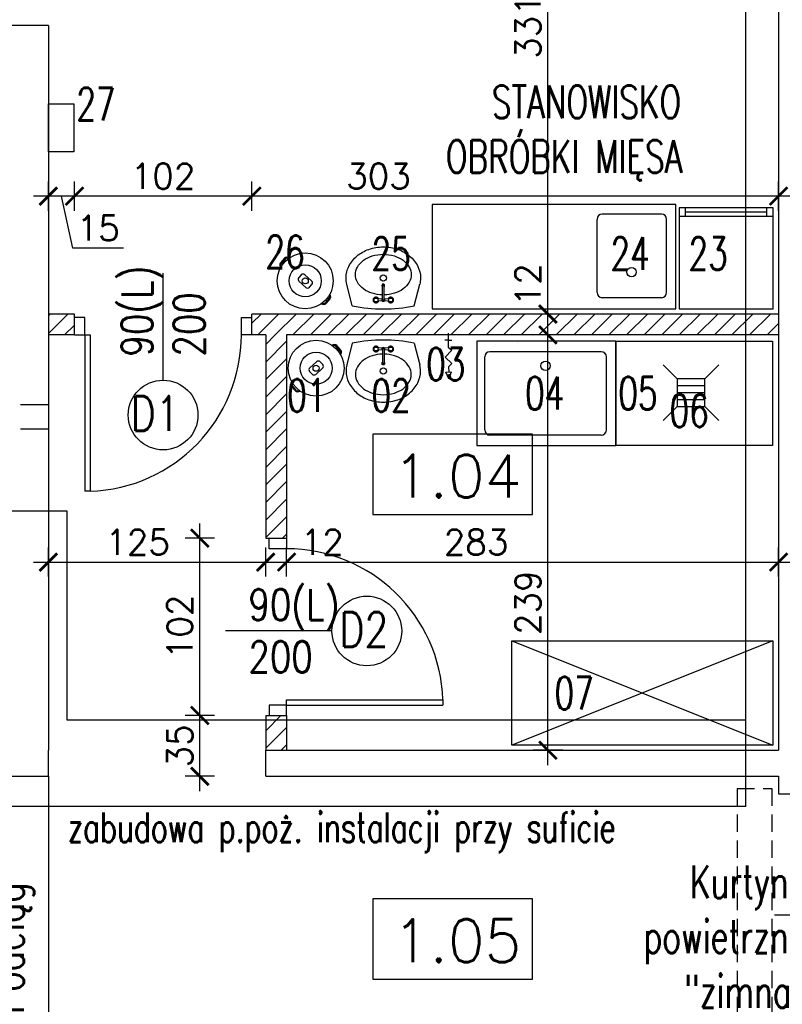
# Model space of a CAD drawing. Header units: millimetres. Extents: x 31969 to 285678, y -69766 to -5517.
# Tile 28 of 37: x 143105 to 143543, y -10332 to -9766. Entities that reach past the tile are written whole.
import ezdxf
from ezdxf.enums import TextEntityAlignment as Align
from ezdxf.lldxf.tags import DXFTag

# ---------------------------------------------------------------- set-up
doc = ezdxf.new("R2010")
doc.units = ezdxf.units.MM
doc.linetypes.add('HIDDEN', pattern=[0.375, 0.25, -0.125])
doc.linetypes.add('KRE_16_8', pattern=[24, 16, -8])
for name, color, linetype in [('a-biblioteka', 251, 'Continuous'), ('a-opis 1', 3, 'Continuous'), ('a-opis 3', 15, 'Continuous'), ('a-opis stolarki 1', 3, 'Continuous'), ('a-opis stolarki 2', 1, 'Continuous'), ('a-opis technologii 2', 12, 'Continuous'), ('a-przekrój 2', 251, 'Continuous'), ('a-przerywana', 250, 'HIDDEN'), ('a-stolarka drzwiowa', 3, 'Continuous'), ('a-stolarka okienna', 3, 'Continuous'), ('a-wentylacja', 3, 'Continuous'), ('a-wymiary', 11, 'Continuous'), ('a-wyposażenie', 84, 'Continuous'), ('a-ściany działowe projektowane', 5, 'Continuous'), ('a-ściany istniejące murowane', 6, 'Continuous')]:
    doc.layers.add(name, color=color, linetype=linetype)
doc.styles.add('MAREK', font='simplex.shx')
doc.styles.add('RS01507', font='romans.shx', dxfattribs={"width": 0.7, "height": 0.15})
doc.styles.add('WYMIAR', font='romans.shx', dxfattribs={"width": 0.8})
tags = doc.linetypes.add('DASHED', pattern=[0.75, 0.5, -0.25]).pattern_tags.tags
tags[6:7] = [DXFTag(74, 4), DXFTag(75, 0), DXFTag(340, '0'), DXFTag(46, 1.0), DXFTag(50, 0.0), DXFTag(44, 0.0), DXFTag(45, 0.0)]
tags[4:5] = [DXFTag(74, 4), DXFTag(75, 0), DXFTag(340, '0'), DXFTag(46, 1.0), DXFTag(50, 0.0), DXFTag(44, 0.0), DXFTag(45, 0.0)]
doc.dimstyles.new('MAREK', dxfattribs={"dimscale": 0.85, "dimtxt": 17, "dimasz": 12, "dimexe": 10, "dimexo": 0.625, "dimgap": 5, "dimtad": 1, "dimdec": 1, "dimdsep": 46, "dimtxsty": 'MAREK', "dimblk1": 'ARCHTICK', "dimblk2": 'ARCHTICK', "dimsah": 1, "dimcen": 2.5, "dimdle": 10, "dimadec": 0, "dimazin": 0, "dimtfac": 1, "dimtdec": 1, "dimtmove": 1, "dimatfit": 3, "dimldrblk": 'ARCHTICK', "dimfxl": 0, "dimtolj": 1, "dimtzin": 0, "dimarcsym": 0})

# ---------------------------------------------------------------- blocks, each defined once
blk = doc.blocks.new('A$C42BE72CD')
at = {"layer": 'a-stolarka drzwiowa'}
for p, q in [((6, 99.95), (0, 99.95)), ((6, 89.95), (6, 99.95)), ((96, 89.95), (96, 99.95)), ((96, 99.95), (102, 99.95)), ((0, 89.95), (6, 89.95)), ((6, 89.95), (9, 89.95)), ((6, 89.95), (6, 0)), ((9, 89.95), (9, 0)), ((102, 89.95), (96, 89.95)), ((9, 0), (6, 0))]:
    blk.add_line(p, q, dxfattribs=at)
at = {"layer": 'a-stolarka drzwiowa', "linetype": 'DASHED', "lineweight": 25, "ltscale": 20}
blk.add_arc((6, 89.95), 90, 271.9102, 0, dxfattribs=at)
blk = doc.blocks.new('_ARCHTICK')
at = {"color": 0, "linetype": 'ByBlock', "const_width": 0.15}
blk.add_lwpolyline([(-0.5, -0.5), (0.5, 0.5)], dxfattribs=at)
blk = doc.blocks.new('*D1393')
at = {"layer": 'a-wymiary', "color": 0, "lineweight": -2, "ltscale": 100}
for p, q in [((143408.4, -10194.6), (143408.4, -9938.6)), ((143416.9, -9947.1), (143399.9, -9947.1)), ((143416.9, -10186.1), (143399.9, -10186.1))]:
    blk.add_line(p, q, dxfattribs=at)
at = {"layer": 'DEFPOINTS', "color": 0}
for p in [(143408.4, -9947.1), (143418.81, -9947.1), (143418.81, -10186.1)]:
    blk.add_point(p, dxfattribs=at)
at = {"layer": 'a-wymiary', "color": 0, "linetype": 'ByBlock', "lineweight": -2, "xscale": 10.2, "yscale": 10.2, "zscale": 10.2}
for p, rotation in [((143408.4, -9947.1), 90), ((143408.4, -10186.1), 270)]:
    blk.add_blockref('_ARCHTICK', p, dxfattribs=dict(at, rotation=rotation))
at = {"layer": 'a-wymiary', "color": 0, "ltscale": 100, "insert": (143396.92, -10101.17), "char_height": 14.45, "attachment_point": 5, "rotation": 90, "style": 'MAREK'}
blk.add_mtext('\\A1;239', dxfattribs=at)
blk = doc.blocks.new('*D1394')
at = {"layer": 'a-wymiary', "color": 0, "lineweight": -2, "ltscale": 100}
for p, q in [((143408.4, -9955.6), (143408.4, -9926.6)), ((143416.9, -9935.1), (143399.9, -9935.1)), ((143416.9, -9947.1), (143399.9, -9947.1))]:
    blk.add_line(p, q, dxfattribs=at)
at = {"layer": 'DEFPOINTS', "color": 0}
for p in [(143408.4, -9935.1), (143417.88, -9935.1), (143418.81, -9947.1)]:
    blk.add_point(p, dxfattribs=at)
at = {"layer": 'a-wymiary', "color": 0, "linetype": 'ByBlock', "lineweight": -2, "xscale": 10.2, "yscale": 10.2, "zscale": 10.2}
for p, rotation in [((143408.4, -9935.1), 90), ((143408.4, -9947.1), 270)]:
    blk.add_blockref('_ARCHTICK', p, dxfattribs=dict(at, rotation=rotation))
at = {"layer": 'a-wymiary', "color": 0, "ltscale": 100, "insert": (143396.92, -9918.15), "char_height": 14.45, "attachment_point": 5, "rotation": 90, "style": 'MAREK'}
blk.add_mtext('\\A1;12', dxfattribs=at)
blk = doc.blocks.new('*D1395')
at = {"layer": 'a-wymiary', "color": 0, "lineweight": -2, "ltscale": 100}
for p, q in [((143408.4, -9943.6), (143408.4, -9595.6)), ((143416.9, -9604.1), (143399.9, -9604.1)), ((143416.9, -9935.1), (143399.9, -9935.1))]:
    blk.add_line(p, q, dxfattribs=at)
at = {"layer": 'DEFPOINTS', "color": 0}
for p in [(143408.4, -9604.1), (143417.88, -9604.1), (143417.88, -9935.1)]:
    blk.add_point(p, dxfattribs=at)
at = {"layer": 'a-wymiary', "color": 0, "linetype": 'ByBlock', "lineweight": -2, "xscale": 10.2, "yscale": 10.2, "zscale": 10.2}
for p, rotation in [((143408.4, -9604.1), 90), ((143408.4, -9935.1), 270)]:
    blk.add_blockref('_ARCHTICK', p, dxfattribs=dict(at, rotation=rotation))
at = {"layer": 'a-wymiary', "color": 0, "ltscale": 100, "insert": (143396.92, -9769.6), "char_height": 14.45, "attachment_point": 5, "rotation": 90, "style": 'MAREK'}
blk.add_mtext('\\A1;331', dxfattribs=at)
blk = doc.blocks.new('*D1396')
at = {"layer": 'a-wymiary', "color": 0, "lineweight": -2, "ltscale": 100}
for p, q in [((143238.07, -9875.72), (143238.07, -9858.72)), ((143541.07, -9875.72), (143541.07, -9858.72)), ((143549.57, -9867.22), (143229.57, -9867.22))]:
    blk.add_line(p, q, dxfattribs=at)
at = {"layer": 'DEFPOINTS', "color": 0}
for p in [(143238.07, -9867.22), (143541.07, -9918.25), (143238.07, -9935.4)]:
    blk.add_point(p, dxfattribs=at)
at = {"layer": 'a-wymiary', "color": 0, "linetype": 'ByBlock', "lineweight": -2, "xscale": 10.2, "yscale": 10.2, "zscale": 10.2, "rotation": 180}
blk.add_blockref('_ARCHTICK', (143238.07, -9867.22), dxfattribs=at)
at = {"layer": 'a-wymiary', "color": 0, "linetype": 'ByBlock', "lineweight": -2, "xscale": 10.2, "yscale": 10.2, "zscale": 10.2}
blk.add_blockref('_ARCHTICK', (143541.07, -9867.22), dxfattribs=at)
at = {"layer": 'a-wymiary', "color": 0, "ltscale": 100, "insert": (143310.97, -9855.74), "char_height": 14.45, "attachment_point": 5, "style": 'MAREK'}
blk.add_mtext('\\A1;303', dxfattribs=at)
blk = doc.blocks.new('*D1397')
at = {"layer": 'a-wymiary', "color": 0, "lineweight": -2, "ltscale": 100}
for p, q in [((143136.07, -9875.72), (143136.07, -9858.72)), ((143238.07, -9875.72), (143238.07, -9858.72)), ((143246.57, -9867.22), (143127.57, -9867.22))]:
    blk.add_line(p, q, dxfattribs=at)
at = {"layer": 'DEFPOINTS', "color": 0}
for p in [(143136.07, -9867.22), (143136.07, -9935.4), (143238.07, -9935.4)]:
    blk.add_point(p, dxfattribs=at)
at = {"layer": 'a-wymiary', "color": 0, "linetype": 'ByBlock', "lineweight": -2, "xscale": 10.2, "yscale": 10.2, "zscale": 10.2, "rotation": 180}
blk.add_blockref('_ARCHTICK', (143136.07, -9867.22), dxfattribs=at)
at = {"layer": 'a-wymiary', "color": 0, "linetype": 'ByBlock', "lineweight": -2, "xscale": 10.2, "yscale": 10.2, "zscale": 10.2}
blk.add_blockref('_ARCHTICK', (143238.07, -9867.22), dxfattribs=at)
at = {"layer": 'a-wymiary', "color": 0, "ltscale": 100, "insert": (143187.07, -9855.74), "char_height": 14.45, "attachment_point": 5, "style": 'MAREK'}
blk.add_mtext('\\A1;102', dxfattribs=at)
blk = doc.blocks.new('*D1398')
at = {"layer": 'a-wymiary', "color": 0, "lineweight": -2, "ltscale": 100}
for p, q in [((143121.07, -9875.72), (143121.07, -9858.72)), ((143136.07, -9875.72), (143136.07, -9858.72)), ((143144.57, -9867.22), (143112.57, -9867.22)), ((143135.2, -9897.08), (143128.57, -9867.22)), ((143164.34, -9897.08), (143135.2, -9897.08))]:
    blk.add_line(p, q, dxfattribs=at)
at = {"layer": 'DEFPOINTS', "color": 0}
for p in [(143121.07, -9867.22), (143121.07, -9918.25), (143136.07, -9935.4)]:
    blk.add_point(p, dxfattribs=at)
at = {"layer": 'a-wymiary', "color": 0, "linetype": 'ByBlock', "lineweight": -2, "xscale": 10.2, "yscale": 10.2, "zscale": 10.2, "rotation": 180}
blk.add_blockref('_ARCHTICK', (143121.07, -9867.22), dxfattribs=at)
at = {"layer": 'a-wymiary', "color": 0, "linetype": 'ByBlock', "lineweight": -2, "xscale": 10.2, "yscale": 10.2, "zscale": 10.2}
blk.add_blockref('_ARCHTICK', (143136.07, -9867.22), dxfattribs=at)
at = {"layer": 'a-wymiary', "color": 0, "ltscale": 100, "insert": (143149.77, -9885.6), "char_height": 14.45, "attachment_point": 5, "style": 'MAREK'}
blk.add_mtext('\\A1;15', dxfattribs=at)
blk = doc.blocks.new('*D1422')
at = {"layer": 'a-wymiary', "color": 0, "lineweight": -2, "ltscale": 100}
for p, q in [((143121.07, -10086.02), (143121.07, -10069.36)), ((143246.07, -10086.02), (143246.07, -10069.36)), ((143112.57, -10077.86), (143254.57, -10077.86))]:
    blk.add_line(p, q, dxfattribs=at)
at = {"layer": 'DEFPOINTS', "color": 0}
for p in [(143246.07, -10077.86), (143121.07, -10086.55), (143246.07, -10086.55)]:
    blk.add_point(p, dxfattribs=at)
at = {"layer": 'a-wymiary', "color": 0, "linetype": 'ByBlock', "lineweight": -2, "xscale": 10.2, "yscale": 10.2, "zscale": 10.2, "rotation": 180}
blk.add_blockref('_ARCHTICK', (143121.07, -10077.86), dxfattribs=at)
at = {"layer": 'a-wymiary', "color": 0, "linetype": 'ByBlock', "lineweight": -2, "xscale": 10.2, "yscale": 10.2, "zscale": 10.2}
blk.add_blockref('_ARCHTICK', (143246.07, -10077.86), dxfattribs=at)
at = {"layer": 'a-wymiary', "color": 0, "ltscale": 100, "insert": (143172.4, -10066.38), "char_height": 14.45, "attachment_point": 5, "style": 'MAREK'}
blk.add_mtext('\\A1;125', dxfattribs=at)
blk = doc.blocks.new('*D1423')
at = {"layer": 'a-wymiary', "color": 0, "lineweight": -2, "ltscale": 100}
for p, q in [((143258.07, -10086.02), (143258.07, -10069.36)), ((143541.07, -10086.02), (143541.07, -10069.36)), ((143249.57, -10077.86), (143549.57, -10077.86))]:
    blk.add_line(p, q, dxfattribs=at)
at = {"layer": 'DEFPOINTS', "color": 0}
for p in [(143541.07, -10077.86), (143258.07, -10086.55), (143541.07, -10086.55)]:
    blk.add_point(p, dxfattribs=at)
at = {"layer": 'a-wymiary', "color": 0, "linetype": 'ByBlock', "lineweight": -2, "xscale": 10.2, "yscale": 10.2, "zscale": 10.2, "rotation": 180}
blk.add_blockref('_ARCHTICK', (143258.07, -10077.86), dxfattribs=at)
at = {"layer": 'a-wymiary', "color": 0, "linetype": 'ByBlock', "lineweight": -2, "xscale": 10.2, "yscale": 10.2, "zscale": 10.2}
blk.add_blockref('_ARCHTICK', (143541.07, -10077.86), dxfattribs=at)
at = {"layer": 'a-wymiary', "color": 0, "ltscale": 100, "insert": (143367.09, -10066.38), "char_height": 14.45, "attachment_point": 5, "style": 'MAREK'}
blk.add_mtext('\\A1;283', dxfattribs=at)
blk = doc.blocks.new('*D1424')
at = {"layer": 'a-wymiary', "color": 0, "lineweight": -2, "ltscale": 100}
for p, q in [((143246.07, -10086.02), (143246.07, -10069.36)), ((143258.07, -10086.02), (143258.07, -10069.36)), ((143237.57, -10077.86), (143266.57, -10077.86))]:
    blk.add_line(p, q, dxfattribs=at)
at = {"layer": 'DEFPOINTS', "color": 0}
for p in [(143258.07, -10077.86), (143246.07, -10086.55), (143258.07, -10086.55)]:
    blk.add_point(p, dxfattribs=at)
at = {"layer": 'a-wymiary', "color": 0, "linetype": 'ByBlock', "lineweight": -2, "xscale": 10.2, "yscale": 10.2, "zscale": 10.2, "rotation": 180}
blk.add_blockref('_ARCHTICK', (143246.07, -10077.86), dxfattribs=at)
at = {"layer": 'a-wymiary', "color": 0, "linetype": 'ByBlock', "lineweight": -2, "xscale": 10.2, "yscale": 10.2, "zscale": 10.2}
blk.add_blockref('_ARCHTICK', (143258.07, -10077.86), dxfattribs=at)
at = {"layer": 'a-wymiary', "color": 0, "ltscale": 100, "insert": (143278.57, -10066.38), "char_height": 14.45, "attachment_point": 5, "style": 'MAREK'}
blk.add_mtext('\\A1;12', dxfattribs=at)
blk = doc.blocks.new('*D1457')
at = {"layer": 'a-wymiary', "color": 0, "lineweight": -2, "ltscale": 100}
for p, q in [((143208.17, -10209.6), (143208.17, -10157.6)), ((143216.67, -10166.1), (143199.67, -10166.1)), ((143216.67, -10201.1), (143199.67, -10201.1))]:
    blk.add_line(p, q, dxfattribs=at)
at = {"layer": 'DEFPOINTS', "color": 0}
for p in [(143208.17, -10166.1), (143246.07, -10166.1), (143246.07, -10201.1)]:
    blk.add_point(p, dxfattribs=at)
at = {"layer": 'a-wymiary', "color": 0, "linetype": 'ByBlock', "lineweight": -2, "xscale": 10.2, "yscale": 10.2, "zscale": 10.2}
for p, rotation in [((143208.17, -10166.1), 90), ((143208.17, -10201.1), 270)]:
    blk.add_blockref('_ARCHTICK', p, dxfattribs=dict(at, rotation=rotation))
at = {"layer": 'a-wymiary', "color": 0, "ltscale": 100, "insert": (143196.7, -10183.6), "char_height": 14.45, "attachment_point": 5, "rotation": 90, "style": 'MAREK'}
blk.add_mtext('\\A1;35', dxfattribs=at)
blk = doc.blocks.new('*D1458')
at = {"layer": 'a-wymiary', "color": 0, "lineweight": -2, "ltscale": 100}
for p, q in [((143208.17, -10174.6), (143208.17, -10055.6)), ((143216.67, -10064.1), (143199.67, -10064.1)), ((143216.67, -10166.1), (143199.67, -10166.1))]:
    blk.add_line(p, q, dxfattribs=at)
at = {"layer": 'DEFPOINTS', "color": 0}
for p in [(143208.17, -10064.1), (143246.07, -10064.1), (143246.07, -10166.1)]:
    blk.add_point(p, dxfattribs=at)
at = {"layer": 'a-wymiary', "color": 0, "linetype": 'ByBlock', "lineweight": -2, "xscale": 10.2, "yscale": 10.2, "zscale": 10.2}
for p, rotation in [((143208.17, -10064.1), 90), ((143208.17, -10166.1), 270)]:
    blk.add_blockref('_ARCHTICK', p, dxfattribs=dict(at, rotation=rotation))
at = {"layer": 'a-wymiary', "color": 0, "ltscale": 100, "insert": (143196.7, -10115.1), "char_height": 14.45, "attachment_point": 5, "rotation": 90, "style": 'MAREK'}
blk.add_mtext('\\A1;102', dxfattribs=at)

msp = doc.modelspace()

# ---------------------------------------------------------------- hatches: boundary and pattern name
at = {"layer": 'a-przekrój 2', "ltscale": 0.1}
h = msp.add_hatch(dxfattribs=at)
h.set_pattern_fill('LINE', color=256, scale=2.25, angle=45)
h.paths.add_polyline_path([(143541.07, -9935.1), (143522.33, -9935.1), (143522.33, -9947.1), (143541.07, -9947.1)])
h.paths.add_polyline_path([(143522.33, -9935.1), (143441.07, -9935.1), (143441.07, -9947.1), (143522.33, -9947.1)])
h.paths.add_polyline_path([(143433.07, -9941.1), (143349.07, -9941.1), (143349.07, -9947.1), (143433.07, -9947.1)])
h.paths.add_polyline_path([(143433.07, -9935.1), (143349.07, -9935.1), (143349.07, -9941.1), (143433.07, -9941.1)])
h.paths.add_polyline_path([(143441.07, -9935.1), (143433.07, -9935.1), (143433.07, -9947.1), (143441.07, -9947.1)])
h.paths.add_polyline_path([(143349.07, -9935.1), (143341.07, -9935.1), (143341.07, -9947.1), (143349.07, -9947.1)])
h.paths.add_polyline_path([(143341.07, -9935.1), (143238.07, -9935.1), (143238.07, -9947.1), (143341.07, -9947.1)])
h.paths.add_polyline_path([(143136.07, -9935.1), (143121.07, -9935.1), (143121.07, -9947.1), (143136.07, -9947.1)])
h = msp.add_hatch(dxfattribs=at)
h.set_pattern_fill('LINE', color=256, scale=2.25, angle=45)
h.paths.add_polyline_path([(143258.07, -9947.1), (143246.07, -9947.1), (143246.07, -10064.1), (143258.07, -10064.1)])
h.paths.add_polyline_path([(143258.07, -10168.61), (143246.07, -10168.61), (143246.07, -10186.1), (143258.07, -10186.1)])
h.paths.add_polyline_path([(143258.07, -10166.1), (143246.07, -10166.1), (143246.07, -10168.61), (143258.07, -10168.61)])

# ---------------------------------------------------------------- linework, layer by layer
at = {"layer": 'a-biblioteka', "linetype": 'DASHED', "lineweight": 25, "ltscale": 20}
msp.add_line((143121.07, -10201.1), (143121.07, -10360.1), dxfattribs=at)
at = {"layer": 'a-opis 3'}
for points in [[(143399.61, -10004.19), (143307.69, -10004.19), (143307.69, -10050.42), (143399.61, -10050.42)], [(143399.61, -10271.54), (143307.69, -10271.54), (143307.69, -10317.78), (143399.61, -10317.78)]]:
    msp.add_lwpolyline(points, close=True, dxfattribs=at)
at = {"layer": 'a-opis stolarki 1'}
for p, q in [((143187.07, -9973.14), (143187.07, -9911.48)), ((143284.21, -10117.47), (143222.92, -10117.47)), ((143606.5, -10281.1), (143538.75, -10281.1))]:
    msp.add_line(p, q, dxfattribs=at)
at = {"layer": 'a-opis stolarki 2'}
for centre in [(143187.07, -9993.18), (143304.25, -10117.47)]:
    msp.add_circle(centre, 20.05, dxfattribs=at)
at = {"layer": 'a-przerywana', "color": 3, "ltscale": 40}
for p, q in [((143517.29, -10208.1), (143517.29, -10354.1)), ((143517.29, -10208.1), (143537.29, -10208.1)), ((143537.29, -10208.1), (143537.29, -10354.1))]:
    msp.add_line(p, q, dxfattribs=at)
at = {"layer": 'a-stolarka okienna', "linetype": 'DASHED', "lineweight": 25, "ltscale": 40}
for p, q in [((143522.33, -10218.55), (143522.33, -9666.47)), ((143077.07, -10048.38), (143131.74, -10048.38)), ((143131.74, -10048.38), (143131.74, -10168.61)), ((143131.74, -10168.61), (143522.33, -10168.61)), ((143522.33, -10218.55), (140656.09, -10218.55))]:
    msp.add_line(p, q, dxfattribs=at)
at = {"layer": 'a-wentylacja', "linetype": 'KRE_16_8'}
for p, q in [((143121.07, -9987.38), (143104.58, -9987.38)), ((143121.07, -10001.38), (143104.58, -10001.38))]:
    msp.add_line(p, q, dxfattribs=at)
at = {"layer": 'a-wyposażenie'}
for p, q in [((143483.96, -9874), (143483.96, -9932.07)), ((143537.96, -9874), (143483.96, -9874)), ((143487.59, -9879), (143487.59, -9874)), ((143534.33, -9876.5), (143487.59, -9876.5)), ((143534.33, -9879), (143534.33, -9874)), ((143537.96, -9932.07), (143537.96, -9874)), ((143436.65, -9922.66), (143436.65, -9880.57)), ((143473.65, -9877.57), (143439.65, -9877.57)), ((143476.65, -9922.66), (143476.65, -9880.57)), ((143537.96, -9879), (143483.96, -9879)), ((143256.94, -9902.95), (143254.64, -9905.51)), ((143257.4, -9903.36), (143255.09, -9905.92)), ((143266.51, -9912.54), (143265.09, -9914.11)), ((143265.2, -9916.2), (143269.1, -9919.71)), ((143272.5, -9915.94), (143268.6, -9912.43)), ((143271.19, -9919.6), (143272.61, -9918.03)), ((143295.89, -9930.34), (143292.77, -9917.93)), ((143313.02, -9919), (143313.02, -9918.51)), ((143313.25, -9926.98), (143313.25, -9919)), ((143314.2, -9926.98), (143314.2, -9919)), ((143314.43, -9919), (143314.43, -9918.51)), ((143331.56, -9930.34), (143334.68, -9917.93)), ((143282.56, -9926), (143280.25, -9928.56)), ((143283.01, -9926.41), (143280.7, -9928.97)), ((143313.25, -9926.29), (143310.52, -9926.49)), ((143313.25, -9927.68), (143310.52, -9927.47)), ((143316.93, -9926.49), (143314.2, -9926.29)), ((143316.93, -9927.47), (143314.2, -9927.68)), ((143473.65, -9925.66), (143439.65, -9925.66)), ((143483.96, -9932.07), (143537.96, -9932.07)), ((143351.06, -9950.08), (143349.04, -9950.11)), ((143351, -9946.1), (143351.12, -9954.07)), ((143351.06, -9950.08), (143353.08, -9950.05)), ((143288.8, -9956.19), (143286.49, -9953.63)), ((143289.25, -9955.79), (143286.94, -9953.22)), ((143295.89, -9951.86), (143292.77, -9964.27)), ((143313.25, -9954.52), (143310.52, -9954.72)), ((143313.25, -9955.91), (143310.52, -9955.7)), ((143313.25, -9955.21), (143313.25, -9963.19)), ((143316.93, -9954.72), (143314.2, -9954.52)), ((143314.2, -9955.21), (143314.2, -9963.19)), ((143316.93, -9955.7), (143314.2, -9955.91)), ((143331.56, -9951.86), (143334.68, -9964.27)), ((143353.06, -9955.95), (143349.29, -9959.83)), ((143351.12, -9954.07), (143353.06, -9955.95)), ((143447.55, -9950.68), (143367.55, -9950.68)), ((143367.55, -9950.68), (143367.55, -10010.68)), ((143447.55, -9950.68), (143447.55, -10010.68)), ((143447.55, -10010.68), (143447.55, -9950.68)), ((143353.17, -9963.6), (143349.29, -9959.83)), ((143372.06, -10001.78), (143372.06, -9959.78)), ((143439.06, -9956.78), (143375.06, -9956.78)), ((143442.06, -10001.78), (143442.06, -9959.78)), ((143271.45, -9965.99), (143275.35, -9962.48)), ((143278.75, -9966.25), (143274.84, -9969.77)), ((143277.44, -9962.59), (143278.86, -9964.16)), ((143313.02, -9963.19), (143313.02, -9963.68)), ((143314.43, -9963.19), (143314.43, -9963.68)), ((143351.28, -9965.54), (143353.17, -9963.6)), ((143351.28, -9965.54), (143351.32, -9968.44)), ((143474.71, -9964.28), (143482.71, -9972.28)), ((143498.71, -9972.28), (143506.71, -9964.28)), ((143272.75, -9969.66), (143271.34, -9968.08)), ((143349.77, -9968.46), (143352.87, -9968.42)), ((143351.38, -9972.33), (143349.77, -9968.46)), ((143351.38, -9972.33), (143352.87, -9968.42)), ((143498.71, -9972.28), (143482.71, -9972.28)), ((143482.71, -9972.28), (143482.71, -9988.28)), ((143498.71, -9988.28), (143498.71, -9972.28)), ((143263.19, -9979.24), (143260.88, -9976.68)), ((143263.64, -9978.84), (143261.33, -9976.27)), ((143482.71, -9976.28), (143498.71, -9976.28)), ((143482.71, -9980.28), (143498.71, -9980.28)), ((143482.71, -9984.28), (143498.71, -9984.28)), ((143474.71, -9996.28), (143482.71, -9988.28)), ((143482.71, -9988.28), (143498.71, -9988.28)), ((143498.71, -9988.28), (143506.71, -9996.28)), ((143439.06, -10004.78), (143375.06, -10004.78)), ((143367.55, -10010.68), (143447.55, -10010.68)), ((143537.73, -10123.18), (143387.73, -10183.18)), ((143387.73, -10123.18), (143537.73, -10183.18))]:
    msp.add_line(p, q, dxfattribs=at)
for points in [[(143135.77, -9814.13), (143135.77, -9841.65), (143121.07, -9841.65), (143121.07, -9814.13)], [(143481.9, -9932.1), (143481.9, -9872.1), (143341.9, -9872.1), (143341.9, -9932.1)], [(143447.55, -9950.68), (143537.55, -9950.68), (143537.55, -10010.68), (143447.55, -10010.68)], [(143537.73, -10123.18), (143537.73, -10183.18), (143387.73, -10183.18), (143387.73, -10123.18)]]:
    msp.add_lwpolyline(points, close=True, dxfattribs=at)
for points in [[(143292.32, -9914.28, -0.115836), (143293.89, -9907.63, -0.104065), (143298.59, -9901.67, -0.09084), (143305.37, -9897.85, -0.083285), (143313.73, -9896.45, -0.083285), (143322.09, -9897.85, -0.09084), (143328.86, -9901.67, -0.104065), (143333.57, -9907.63, -0.115836), (143335.13, -9914.28, -0.061594), (143334.68, -9917.93, -0.104065)], [(143313.25, -9924.07, -0.067885), (143307.38, -9923.14, -0.084294), (143302.38, -9920.65, -0.106458), (143298.8, -9916.65, -0.130058), (143297.67, -9912.39, -0.130058), (143298.8, -9908.12, -0.106458), (143302.38, -9904.12, -0.084294), (143307.38, -9901.64, -0.073345), (143313.73, -9900.7, -0.073345), (143320.07, -9901.64, -0.084294), (143325.08, -9904.12, -0.106458), (143328.65, -9908.12, -0.130058), (143329.78, -9912.39, -0.130058), (143328.65, -9916.65, -0.106458), (143325.08, -9920.65, -0.084294), (143320.07, -9923.14, -0.067885), (143314.2, -9924.07, -0.067885)], [(143292.77, -9917.93, -0.061594), (143292.32, -9914.28, -0.115836)], [(143314.43, -9918.51, 0.104546), (143314.38, -9918.26, 0.100796), (143314.22, -9918.04, 0.095911), (143314, -9917.9, 0.09272), (143313.73, -9917.85, 0.09272), (143313.46, -9917.9, 0.095911), (143313.23, -9918.04, 0.100796), (143313.08, -9918.26, 0.104546), (143313.02, -9918.51, 0.104546)], [(143314.2, -9919.49, 0.009141), (143314.22, -9919.47, 0.100796), (143314.38, -9919.25, 0.104546), (143314.43, -9919, 0.104546), (143314.38, -9918.75, 0.100796), (143314.22, -9918.54, 0.095911), (143314, -9918.4, 0.09272), (143313.73, -9918.35, 0.09272), (143313.46, -9918.4, 0.095911), (143313.23, -9918.54, 0.100796), (143313.08, -9918.75, 0.104546), (143313.02, -9919, 0.104546), (143313.08, -9919.25, 0.100796), (143313.23, -9919.47, 0.009141), (143313.25, -9919.49, 0.09272)], [(143314.2, -9919, 0.104546), (143314.17, -9918.85, 0.100796), (143314.07, -9918.7, 0.095911), (143313.92, -9918.61, 0.09272), (143313.73, -9918.57, 0.09272), (143313.54, -9918.61, 0.095911), (143313.38, -9918.7, 0.100796), (143313.28, -9918.85, 0.104546), (143313.25, -9919, 0.104546)], [(143313.25, -9958.13, 0.067885), (143307.38, -9959.06, 0.084294), (143302.38, -9961.54, 0.106458), (143298.8, -9965.54, 0.130058), (143297.67, -9969.81, 0.130058), (143298.8, -9974.07, 0.106458), (143302.38, -9978.07, 0.084294), (143307.38, -9980.56, 0.073345), (143313.73, -9981.49, 0.073345), (143320.07, -9980.56, 0.084294), (143325.08, -9978.07, 0.106458), (143328.65, -9974.07, 0.130058), (143329.78, -9969.81, 0.130058), (143328.65, -9965.54, 0.106458), (143325.08, -9961.54, 0.084294), (143320.07, -9959.06, 0.067885), (143314.2, -9958.13, 0.067885)], [(143292.32, -9967.91, 0.115836), (143293.89, -9974.57, 0.104065), (143298.59, -9980.52, 0.09084), (143305.37, -9984.35, 0.083285), (143313.73, -9985.75, 0.083285), (143322.09, -9984.35, 0.09084), (143328.86, -9980.52, 0.104065), (143333.57, -9974.57, 0.115836), (143335.13, -9967.91, 0.061594), (143334.68, -9964.27, 0.104065)], [(143292.77, -9964.27, 0.061594), (143292.32, -9967.91, 0.115836)], [(143314.2, -9962.71, -0.009141), (143314.22, -9962.72, -0.100796), (143314.38, -9962.94, -0.104546), (143314.43, -9963.19, -0.104546), (143314.38, -9963.44, -0.100796), (143314.22, -9963.65, -0.095911), (143314, -9963.8, -0.09272), (143313.73, -9963.85, -0.09272), (143313.46, -9963.8, -0.095911), (143313.23, -9963.65, -0.100796), (143313.08, -9963.44, -0.104546), (143313.02, -9963.19, -0.104546), (143313.08, -9962.94, -0.100796), (143313.23, -9962.72, -0.009141), (143313.25, -9962.71, -0.09272)], [(143314.43, -9963.68, -0.104546), (143314.38, -9963.93, -0.100796), (143314.22, -9964.15, -0.095911), (143314, -9964.29, -0.09272), (143313.73, -9964.34, -0.09272), (143313.46, -9964.29, -0.095911), (143313.23, -9964.15, -0.100796), (143313.08, -9963.93, -0.104546), (143313.02, -9963.68, -0.104546)], [(143314.2, -9963.19, -0.104546), (143314.17, -9963.35, -0.100796), (143314.07, -9963.49, -0.095911), (143313.92, -9963.59, -0.09272), (143313.73, -9963.62, -0.09272), (143313.54, -9963.59, -0.095911), (143313.38, -9963.49, -0.100796), (143313.28, -9963.35, -0.104546), (143313.25, -9963.19, -0.104546)]]:
    msp.add_lwpolyline(points, format="xyb", dxfattribs=at)
for centre, radius in [((143268.82, -9915.96), 16.08), ((143268.82, -9915.96), 9.22), ((143456.51, -9910.9), 2.7), ((143268.82, -9915.96), 1.76), ((143313.73, -9914.32), 1.78), ((143309.51, -9926.98), 1.12), ((143317.94, -9926.98), 1.12), ((143275.07, -9966.23), 16.08), ((143309.51, -9955.21), 1.12), ((143317.94, -9955.21), 1.12), ((143275.07, -9966.23), 9.22), ((143275.07, -9966.23), 1.76), ((143313.73, -9967.88), 1.78), ((143407.06, -9964.8), 2.7)]:
    msp.add_circle(centre, radius, dxfattribs=at)
for centre, radius, start, end in [((143439.65, -9880.57), 3, 90, 180), ((143473.65, -9880.57), 3, 0, 90), ((143258.32, -9904.26), 1.9, 49.3694, 136.4114), ((143258.5, -9904.35), 1.48, 60.4806, 138.0125), ((143256.08, -9906.74), 1.9, 139.6136, 226.6556), ((143256.19, -9906.91), 1.48, 138.0125, 215.5444), ((143266.19, -9915.1), 1.48, 138.0125, 228.0125), ((143267.61, -9913.53), 1.48, 48.0125, 138.0125), ((143271.51, -9917.04), 1.48, 318.0125, 48.0125), ((143270.09, -9918.61), 1.48, 228.0125, 318.0125), ((143281.46, -9925.01), 1.48, 318.0125, 35.5444), ((143281.56, -9925.18), 1.9, 319.6136, 46.6556), ((143309.51, -9926.98), 1.69, 18.4795, 341.5205), ((143313.73, -9926.98), 0.843, 124.5181, 55.4819), ((143313.73, -9926.98), 0.478, 180, 0), ((143317.94, -9926.98), 1.69, 198.4795, 161.5205), ((143439.65, -9922.66), 3, 180, 270), ((143473.65, -9922.66), 3, 270, 0), ((143279.32, -9927.66), 1.9, 229.3694, 316.4114), ((143279.15, -9927.57), 1.48, 240.4806, 318.0125), ((143313.73, -9842.04), 90.08, 258.5788, 281.4212), ((143313.73, -10040.15), 90.08, 78.5788, 101.4212), ((143285.57, -9954.53), 1.9, 43.5886, 130.6306), ((143285.39, -9954.62), 1.48, 41.9875, 119.5194), ((143287.81, -9957.02), 1.9, 313.3444, 40.3864), ((143309.51, -9955.21), 1.69, 18.4795, 341.5205), ((143313.73, -9955.21), 0.843, 304.5181, 235.4819), ((143313.73, -9955.21), 0.478, 0, 180), ((143317.94, -9955.21), 1.69, 198.4795, 161.5205), ((143287.7, -9957.18), 1.48, 324.4556, 41.9875), ((143375.06, -9959.78), 3, 90, 180), ((143439.06, -9959.78), 3, 0, 90), ((143272.44, -9967.09), 1.48, 131.9875, 221.9875), ((143276.34, -9963.58), 1.48, 41.9875, 131.9875), ((143277.76, -9965.15), 1.48, 311.9875, 41.9875), ((143273.85, -9968.67), 1.48, 221.9875, 311.9875), ((143262.33, -9975.45), 1.9, 133.3444, 220.3864), ((143262.43, -9975.28), 1.48, 144.4556, 221.9875), ((143264.56, -9977.93), 1.9, 223.5886, 310.6306), ((143264.74, -9977.85), 1.48, 221.9875, 299.5194), ((143375.06, -10001.78), 3, 180, 270), ((143439.06, -10001.78), 3, 270, 0)]:
    msp.add_arc(centre, radius, start, end, dxfattribs=at)
at = {"layer": 'a-ściany działowe projektowane', "ltscale": 20}
for p, q in [((143136.07, -9935.1), (143121.07, -9935.1)), ((143136.07, -9947.1), (143136.07, -9935.1)), ((143541.07, -9935.1), (143238.07, -9935.1)), ((143238.07, -9947.1), (143238.07, -9935.1)), ((143136.07, -9947.1), (143121.07, -9947.1)), ((143246.07, -9947.1), (143238.07, -9947.1)), ((143246.07, -9947.1), (143246.07, -10064.1)), ((143258.07, -9947.1), (143258.07, -10064.1)), ((143541.07, -9947.1), (143258.07, -9947.1)), ((143246.07, -10064.1), (143258.07, -10064.1)), ((143246.07, -10166.1), (143246.07, -10186.1)), ((143246.07, -10166.1), (143258.07, -10166.1)), ((143258.07, -10166.1), (143258.07, -10186.1))]:
    msp.add_line(p, q, dxfattribs=at)
at = {"layer": 'a-ściany istniejące murowane'}
for p, q in [((143541.07, -9604.1), (143541.07, -10186.1)), ((143121.07, -9769.1), (143077.07, -9769.1)), ((143121.07, -9769.1), (143121.07, -10186.1)), ((143121.07, -10186.1), (143121.07, -10186.1)), ((143121.07, -10201.1), (143121.07, -10186.1)), ((143246.07, -10186.1), (143541.07, -10186.1)), ((143246.07, -10201.1), (143246.07, -10186.1)), ((142838.07, -10201.1), (143121.07, -10201.1)), ((143246.07, -10201.1), (143541.07, -10201.1)), ((143541.07, -10201.1), (143541.07, -10211.1)), ((143541.07, -10211.1), (143611.07, -10211.1))]:
    msp.add_line(p, q, dxfattribs=at)

# ---------------------------------------------------------------- block references
at = {"layer": 'a-stolarka drzwiowa', "ltscale": 100}
msp.add_blockref('A$C42BE72CD', (143136.07, -10037.05), dxfattribs=at)
at = {"layer": 'a-stolarka drzwiowa', "ltscale": 100, "rotation": 90}
msp.add_blockref('A$C42BE72CD', (143348.02, -10166.1), dxfattribs=at)

# ---------------------------------------------------------------- texts
at = {"layer": 'a-biblioteka', "insert": (143112.97, -10262.1), "char_height": 18, "width": 35.8438, "attachment_point": 9, "rotation": 90, "style": 'WYMIAR'}
msp.add_mtext('{\\Fromans.shx;\\W1.30304; }Podciąg', dxfattribs=at)
at = {"layer": 'a-opis 1', "ltscale": 40, "style": 'RS01507', "width": 0.7}
msp.add_text('zabudowa p.poż. instalacji przy suficie ', height=17.1027, dxfattribs=at).set_placement((143132.33, -10230.51), align=Align.MIDDLE_LEFT)
at = {"layer": 'a-opis 1', "ltscale": 40, "insert": (143557.64, -10334.36), "char_height": 18.9125, "width": 160.8719, "attachment_point": 9, "style": 'RS01507'}
msp.add_mtext('Kurtyna powietrzna\\P"zimna"', dxfattribs=at)
at = {"layer": 'a-opis 3', "style": 'MAREK'}
for s, p in [('1.04', (143319.17, -10040.72)), ('1.05', (143319.17, -10308.07))]:
    msp.add_text(s, height=24.659, dxfattribs=at).set_placement(p)
at = {"layer": 'a-opis stolarki 1', "insert": (143211.05, -9959.55), "char_height": 18, "width": 35.8438, "attachment_point": 7, "rotation": 90, "style": 'WYMIAR'}
msp.add_mtext('{\\Fromans.shx;\\W1.24457; }\\P90(L)\\P200', dxfattribs=at)
at = {"layer": 'a-opis stolarki 1', "insert": (143236.14, -10141.34), "char_height": 18, "width": 35.8438, "attachment_point": 7, "style": 'WYMIAR'}
msp.add_mtext('{\\Fromans.shx;\\W1.24457; }\\P90(L)\\P200', dxfattribs=at)
at = {"layer": 'a-opis stolarki 2', "char_height": 20.047, "width": 23.6587, "attachment_point": 9, "style": 'WYMIAR'}
for s, insert in [('D1', (143196.53, -10002.36)), ('D2', (143316.65, -10126.65))]:
    msp.add_mtext(s, dxfattribs=dict(at, insert=insert))
at = {"layer": 'a-opis technologii 2', "ltscale": 40, "style": 'RS01507', "width": 0.7}
for s, p in [('27', (143137.15, -9823.63)), ('26', (143245.89, -9908.73)), ('25', (143306.95, -9909.68)), ('24', (143444.39, -9909.68)), ('23', (143489.29, -9909.68)), ('03', (143338.36, -9973.31)), ('01', (143258.43, -9991.33)), ('02', (143306.95, -9991.33)), ('04', (143395.26, -9990.07)), ('05', (143448.92, -9990.07)), ('06', (143478.41, -10000.14)), ('07', (143412.24, -10162.68))]:
    msp.add_text(s, height=18.813, dxfattribs=at).set_placement(p)
at = {"layer": 'a-opis technologii 2', "color": 144, "ltscale": 40, "insert": (143349.75, -9803.61), "char_height": 18.813, "attachment_point": 1, "style": 'RS01507'}
msp.add_mtext_dynamic_manual_height_columns('{\\Fromans.shx;\\W2.04607; }STANOWISKO {\\Fromans.shx;\\W2.04607; }OBRÓBKI MIĘSA', width=174.9199, gutter_width=12.5, heights=[0], dxfattribs=at)
at = {"layer": 'a-wyposażenie', "flags": 9}
for tag, p, s in [('FIXT_CODE', (143295.91, -9930.16), '10'), ('FU_WASTE', (143295.92, -9930.25), '1.0'), ('FU_TOTAL', (143295.92, -9930.2), '2.0'), ('FU_COLD', (143295.92, -9930.34), '1.5'), ('FU_HOT', (143295.92, -9930.29), '1.5'), ('FIXT_CODE', (143295.91, -9952.02), '10'), ('FU_WASTE', (143295.92, -9951.93), '1.0'), ('FU_TOTAL', (143295.92, -9951.97), '2.0'), ('FU_COLD', (143295.92, -9951.84), '1.5'), ('FU_HOT', (143295.92, -9951.88), '1.5')]:
    msp.add_attdef(tag, p, s, height=0.0178, rotation=180, dxfattribs=at)
for tag, p, s in [('FU_COLD', (143390.86, -9951.61), '1.5'), ('FU_HOT', (143390.86, -9951.65), '1.5'), ('FU_WASTE', (143390.86, -9951.7), '1.0'), ('FU_TOTAL', (143390.86, -9951.74), '2.0'), ('FIXT_CODE', (143390.86, -9951.79), '10')]:
    msp.add_attdef(tag, p, s, height=0.0178, dxfattribs=at)

# ---------------------------------------------------------------- dimensions: what is measured, and where the dimension line sits
at = {"layer": 'a-wymiary', "ltscale": 100}
for base, p1, p2, picture, middle in [((143408.4, -9604.1), (143417.88, -9935.1), (143417.88, -9604.1), '*D1395', (143396.92, -9769.6)), ((143208.17, -10064.1), (143246.07, -10166.1), (143246.07, -10064.1), '*D1458', (143196.7, -10115.1)), ((143208.17, -10166.1), (143246.07, -10201.1), (143246.07, -10166.1), '*D1457', (143196.7, -10183.6))]:
    dim = msp.add_linear_dim(base=base, p1=p1, p2=p2, angle=90, dimstyle='MAREK', dxfattribs=at)
    dim.commit()
    dim.dimension.update_dxf_attribs({"geometry": picture, "text_midpoint": middle})
dim = msp.add_linear_dim(base=(143136.07, -9867.22), p1=(143238.07, -9935.4), p2=(143136.07, -9935.4), dimstyle='MAREK', dxfattribs=at)
dim.commit()
dim.dimension.update_dxf_attribs({"geometry": '*D1397', "text_midpoint": (143187.07, -9855.74)})
for base, p1, p2, picture, middle in [((143238.07, -9867.22), (143541.07, -9918.25), (143238.07, -9935.4), '*D1396', (143310.97, -9867.22)), ((143121.07, -9867.22), (143136.07, -9935.4), (143121.07, -9918.25), '*D1398', (143139.45, -9897.08)), ((143246.07, -10077.86), (143121.07, -10086.55), (143246.07, -10086.55), '*D1422', (143172.4, -10077.86)), ((143258.07, -10077.86), (143246.07, -10086.55), (143258.07, -10086.55), '*D1424', (143278.57, -10077.86)), ((143541.07, -10077.86), (143258.07, -10086.55), (143541.07, -10086.55), '*D1423', (143367.09, -10077.86))]:
    dim = msp.add_linear_dim(base=base, p1=p1, p2=p2, dimstyle='MAREK', dxfattribs=at)
    dim.commit()
    dim.dimension.update_dxf_attribs({"geometry": picture, "text_midpoint": middle, "dimtype": 160})
for base, p1, p2, picture, middle in [((143408.4, -9935.1), (143418.81, -9947.1), (143417.88, -9935.1), '*D1394', (143408.4, -9918.15)), ((143408.4, -9947.1), (143418.81, -10186.1), (143418.81, -9947.1), '*D1393', (143408.4, -10101.17))]:
    dim = msp.add_linear_dim(base=base, p1=p1, p2=p2, angle=90, dimstyle='MAREK', dxfattribs=at)
    dim.commit()
    dim.dimension.update_dxf_attribs({"geometry": picture, "text_midpoint": middle, "dimtype": 160})

doc.saveas('drawing.dxf')
